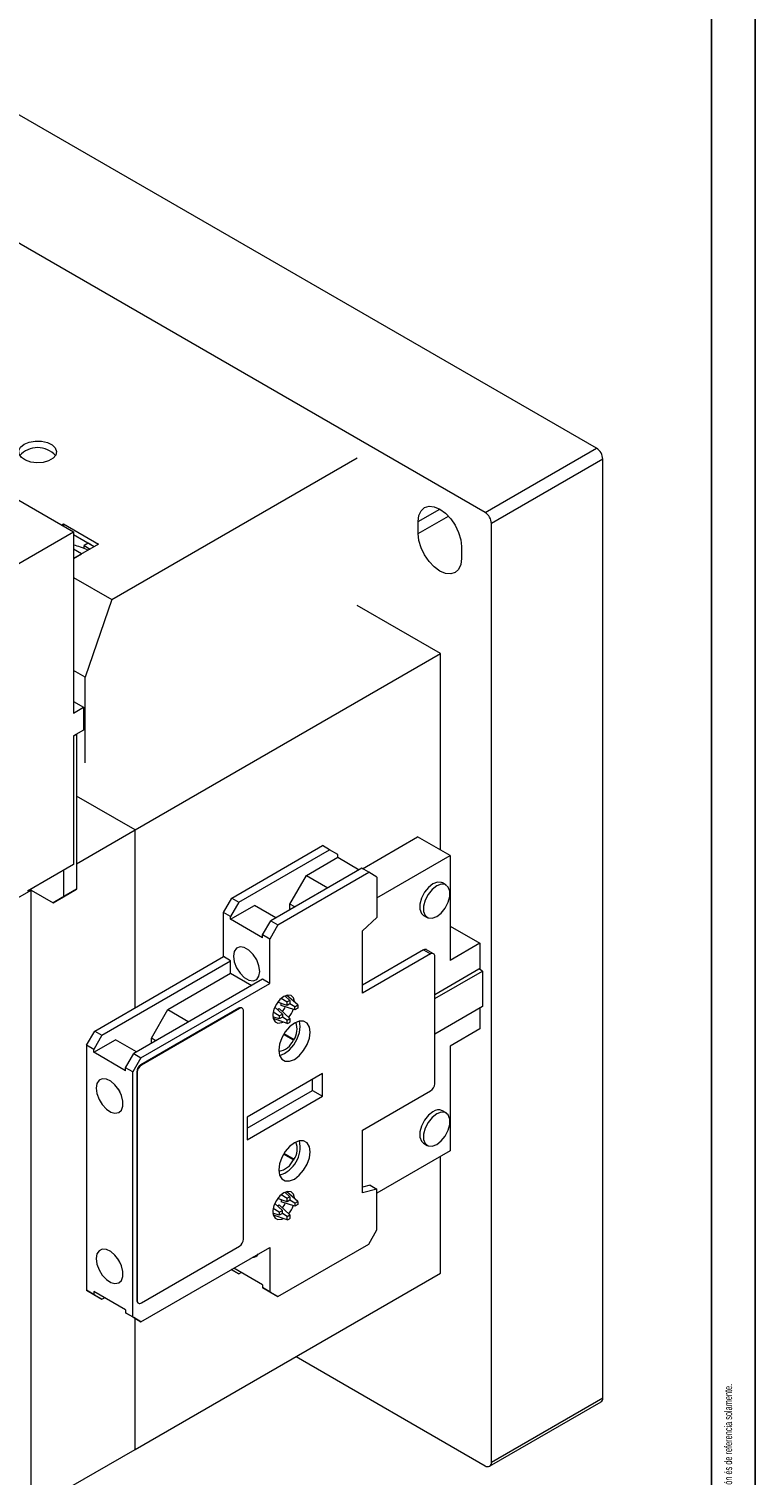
# Model space of a CAD drawing. Header units: millimetres. Extents: x 0 to 1189, y 0 to 841.
# Tile 6 of 8: x 1065 to 1189, y 130 to 378. Entities that reach past the tile are written whole.
import ezdxf

# ---------------------------------------------------------------- set-up
doc = ezdxf.new("R2010")
doc.units = ezdxf.units.MM
doc.layers.add('FORMATO', color=7, linetype='Continuous')
doc.styles.add('SLDTEXTSTYLE1', font='TXT', dxfattribs={"width": 0.605})
doc.styles.add('SLDTEXTSTYLE2', font='TXT', dxfattribs={"width": 0.569583})

# ---------------------------------------------------------------- blocks, each defined once
blk = doc.blocks.new('SW_NOTE_0')
at = {"color": 0, "linetype": 'Continuous', "lineweight": 0, "attachment_point": 1, "rotation": 90}
for s, insert, char_height, style in [('Sujeito a alteração sem aviso prévio. As informações contidas são valores de referência.                                                           Los valores demostrados pueden ser cambiados sin aviso previo. La información és de referencia solamente.', (-1.71, 0), 1.32292, 'SLDTEXTSTYLE2'), ('The values shown are subject to change without prior notice. The information is for reference only.', (0.06, 0), 1.3229, 'SLDTEXTSTYLE1')]:
    blk.add_mtext(s, dxfattribs=dict(at, insert=insert, char_height=char_height, style=style))

msp = doc.modelspace()

# ---------------------------------------------------------------- linework, layer by layer
at = {"color": 7, "linetype": 'Continuous', "lineweight": 15}
for p, q in [((1161.84, 305.78), (1061.43, 363.74)), ((1142.74, 294.75), (1042.33, 352.72)), ((1047.5, 305.74), (1072.17, 291.49)), ((1142.74, 294.75), (1161.84, 305.78)), ((1078.75, 279.85), (1120.82, 304.14)), ((1162.9, 303.94), (1143.8, 292.92)), ((1162.9, 143.08), (1162.9, 303.94)), ((1070.16, 292.65), (1070.44, 292.81)), ((1070.44, 292.81), (1076.45, 289.34)), ((1070.44, 292.81), (1070.44, 292.49)), ((1131.25, 291.18), (1131.25, 293.22)), ((1143.8, 132.06), (1143.8, 292.92)), ((1044.1, 275.29), (1072.17, 291.49)), ((1072.17, 291.49), (1072.17, 260.42)), ((1072.17, 291), (1075.74, 288.94)), ((1072.21, 290.94), (1072.17, 290.96)), ((1072.21, 290.94), (1072.17, 290.92)), ((1072.17, 290.89), (1072.21, 290.92)), ((1072.21, 290.94), (1072.21, 290.98)), ((1072.21, 290.94), (1072.21, 290.92)), ((1076.45, 289.34), (1072.17, 286.87)), ((1073.52, 287.69), (1072.17, 288.47)), ((1072.17, 286.92), (1073.52, 287.69)), ((1073.55, 287.67), (1073.52, 287.69)), ((1074.68, 289.51), (1073.98, 289.1)), ((1073.98, 288.62), (1073.98, 289.1)), ((1073.98, 289.1), (1075, 288.51)), ((1075.71, 288.92), (1074.68, 289.51)), ((1075.39, 289.1), (1075.43, 289.12)), ((1138.68, 288.94), (1138.68, 286.89)), ((1072.17, 283.65), (1078.75, 279.85)), ((1078.75, 279.85), (1074.15, 266.59)), ((1135.07, 270.6), (1120.82, 278.83)), ((1082.75, 240.4), (1135.07, 270.6)), ((1135.07, 236.96), (1135.07, 270.6)), ((1074.15, 266.59), (1072.17, 267.73)), ((1074.15, 251.89), (1074.15, 266.59)), ((1072.17, 262.37), (1073.86, 261.4)), ((1072.17, 260.42), (1073.86, 261.4)), ((1073.86, 261.4), (1073.86, 257.48)), ((1073.86, 257.48), (1072.17, 256.51)), ((1072.7, 256.77), (1072.17, 256.46)), ((1072.17, 256.51), (1072.17, 234.46)), ((1072.69, 256.8), (1072.7, 256.77)), ((1072.7, 256.77), (1072.7, 230.23)), ((1082.75, 240.4), (1072.7, 246.19)), ((1072.7, 234.6), (1082.75, 240.4)), ((1082.75, 209.94), (1082.75, 240.4)), ((1121.69, 233.75), (1131.16, 239.22)), ((1136.72, 236.01), (1131.16, 239.22)), ((1099.29, 228.72), (1114.85, 237.7)), ((1100.49, 228.02), (1116.05, 237)), ((1112.09, 232.6), (1117.46, 235.7)), ((1116.05, 237), (1114.85, 237.7)), ((1117.46, 236.19), (1116.05, 237)), ((1117.46, 235.7), (1117.46, 236.19)), ((1117.46, 235.7), (1121.14, 233.58)), ((1124.18, 228.77), (1136.72, 236.01)), ((1136.72, 236.01), (1136.72, 218.03)), ((1072.17, 234.46), (1064.31, 229.92)), ((1070.44, 233.46), (1070.44, 228.93)), ((1121.57, 233.82), (1106.01, 224.84)), ((1107.21, 224.15), (1122.77, 233.13)), ((1122.77, 233.13), (1121.57, 233.82)), ((1124.18, 232.31), (1122.77, 233.13)), ((1109.26, 227.7), (1112.09, 232.6)), ((1112.09, 232.6), (1115.77, 230.47)), ((1124.18, 232.31), (1124.18, 225.37)), ((1136.03, 230.95), (1135.4, 231.31)), ((1029.61, 209.72), (1064.89, 230.09)), ((1064.89, 230.09), (1064.75, 230.17)), ((1064.89, 123.94), (1064.89, 230.09)), ((1064.89, 230.09), (1068.67, 227.91)), ((1070.94, 229.21), (1068.67, 227.91)), ((1068.67, 227.91), (1070.44, 228.93)), ((1070.44, 228.93), (1072.7, 230.23)), ((1072.7, 230.23), (1070.94, 229.21)), ((1097.88, 226.27), (1099.29, 228.72)), ((1100.49, 228.02), (1099.08, 225.58)), ((1099.29, 228.72), (1100.49, 228.02)), ((1099.08, 225.58), (1097.88, 226.27)), ((1097.88, 218.68), (1097.88, 226.27)), ((1099.08, 225.09), (1103.18, 227.45)), ((1099.08, 225.09), (1099.08, 225.58)), ((1106.86, 225.33), (1103.18, 227.45)), ((1109.26, 226.72), (1109.26, 227.7)), ((1110.11, 227.21), (1109.26, 227.7)), ((1132.19, 225.75), (1132.82, 225.39)), ((1104.59, 221.9), (1099.08, 225.09)), ((1104.59, 222.39), (1106.01, 224.84)), ((1107.21, 224.15), (1105.8, 221.7)), ((1106.01, 224.84), (1107.21, 224.15)), ((1121.71, 223.12), (1124.18, 225.37)), ((1121.71, 212.41), (1121.71, 223.12)), ((1136.72, 223.91), (1141.81, 220.97)), ((1105.8, 221.7), (1104.59, 222.39)), ((1104.59, 221.9), (1104.59, 222.39)), ((1105.8, 214.1), (1105.8, 221.7)), ((1141.81, 220.97), (1136.72, 218.03)), ((1141.81, 220.97), (1141.81, 216.48)), ((1075.82, 205.94), (1097.88, 218.68)), ((1099.11, 217.96), (1097.88, 218.68)), ((1132.19, 219.82), (1121.71, 213.77)), ((1133.37, 219.14), (1121.71, 212.41)), ((1132.19, 219.82), (1133.37, 219.14)), ((1133.87, 219.19), (1132.69, 219.87)), ((1134.08, 196.89), (1134.08, 218.73)), ((1077.05, 205.22), (1099.11, 217.96)), ((1088.35, 209.62), (1099.11, 215.84)), ((1099.11, 215.84), (1099.11, 217.96)), ((1099.11, 215.84), (1102.72, 213.76)), ((1134.08, 212.22), (1141.63, 216.58)), ((1134.08, 211.49), (1142.27, 216.21)), ((1142.27, 216.21), (1141.63, 216.58)), ((1142.27, 216.21), (1142.27, 210.12)), ((1104.56, 214.82), (1082.5, 202.08)), ((1083.74, 201.37), (1105.8, 214.1)), ((1105.8, 214.1), (1104.56, 214.82)), ((1108.82, 210.31), (1107.14, 210.86)), ((1107.75, 210.33), (1107.75, 210.66)), ((1108.82, 210.91), (1107.76, 211.5)), ((1109.28, 211.18), (1108.41, 211.94)), ((1108.47, 211.89), (1108.74, 212.04)), ((1110.65, 210.4), (1108.74, 212.04)), ((1108.82, 210.31), (1108.82, 210.91)), ((1109.28, 211.18), (1109.28, 210.58)), ((1100.53, 209.84), (1083.74, 200.14)), ((1100.6, 209.8), (1083.81, 200.1)), ((1085.52, 204.72), (1088.35, 209.62)), ((1088.35, 209.62), (1091.95, 207.54)), ((1100.6, 209.8), (1100.53, 209.84)), ((1101.1, 209.85), (1101.03, 209.89)), ((1101.31, 170.28), (1101.31, 209.39)), ((1107.45, 208.01), (1106.36, 208.39)), ((1107.45, 208.55), (1106.41, 209.18)), ((1106.43, 208.06), (1106.43, 208.36)), ((1107.97, 208.85), (1106.66, 210.03)), ((1107.14, 209.6), (1107.42, 209.77)), ((1109.28, 208.09), (1107.42, 209.77)), ((1107.45, 208.55), (1107.97, 208.85)), ((1107.97, 208.31), (1107.45, 208.01)), ((1110.13, 209.56), (1107.75, 210.33)), ((1107.97, 208.85), (1107.97, 208.31)), ((1108.82, 207.82), (1107.97, 208.31)), ((1109.28, 210.58), (1108.82, 210.31)), ((1110.13, 210.1), (1109.28, 210.58)), ((1110.13, 210.1), (1110.65, 210.4)), ((1110.13, 209.56), (1110.13, 210.1)), ((1110.65, 209.85), (1110.13, 209.56)), ((1142.27, 210.12), (1134.08, 205.4)), ((1141.81, 209.86), (1141.81, 206.31)), ((1074.4, 203.49), (1075.82, 205.94)), ((1075.82, 205.94), (1077.05, 205.22)), ((1108.82, 207.23), (1106.43, 208.06)), ((1108.82, 207.82), (1109.28, 208.09)), ((1108.82, 207.23), (1108.82, 207.82)), ((1109.28, 208.09), (1109.28, 207.5)), ((1141.81, 206.31), (1136.72, 203.37)), ((1075.64, 202.78), (1074.4, 203.49)), ((1074.4, 203.49), (1074.4, 161.52)), ((1077.05, 205.22), (1075.64, 202.78)), ((1075.64, 202.29), (1079.37, 204.44)), ((1082.97, 202.35), (1079.37, 204.44)), ((1085.52, 203.82), (1085.52, 204.72)), ((1086.29, 204.27), (1085.52, 204.72)), ((1109.87, 204.37), (1108.18, 205.35)), ((1109.97, 204.43), (1108.23, 205.43)), ((1109.97, 204.43), (1109.87, 204.37)), ((1136.72, 203.37), (1136.72, 185.39)), ((1075.64, 202.29), (1075.64, 202.78)), ((1081.08, 199.14), (1075.64, 202.29)), ((1081.08, 199.63), (1082.5, 202.08)), ((1083.74, 201.37), (1082.32, 198.92)), ((1082.5, 202.08), (1083.74, 201.37)), ((1082.32, 198.92), (1081.08, 199.63)), ((1081.08, 199.14), (1081.08, 199.63)), ((1082.32, 156.95), (1082.32, 198.92)), ((1083.03, 198.92), (1083.03, 159.81)), ((1083.1, 198.88), (1083.03, 198.92)), ((1083.1, 198.88), (1083.1, 159.76)), ((1083.81, 200.1), (1083.74, 200.14)), ((1114.85, 198.65), (1101.94, 191.2)), ((1114.85, 194.77), (1114.85, 198.65)), ((1101.94, 189.28), (1113.15, 195.75)), ((1113.15, 195.75), (1113.15, 197.67)), ((1113.15, 195.75), (1114.85, 194.77)), ((1101.94, 187.32), (1114.85, 194.77)), ((1121.71, 188.93), (1133.37, 195.67)), ((1101.94, 191.2), (1101.94, 187.32)), ((1136.03, 191.9), (1135.4, 192.27)), ((1121.71, 178.21), (1121.71, 188.93)), ((1132.19, 186.71), (1132.82, 186.34)), ((1109.87, 183.88), (1108.18, 184.85)), ((1109.97, 183.93), (1108.23, 184.93)), ((1109.87, 183.88), (1109.97, 183.93)), ((1136.72, 185.39), (1124.18, 178.15)), ((1135.07, 164.45), (1135.07, 184.44)), ((1108.47, 178.25), (1108.74, 178.4)), ((1110.65, 176.75), (1108.74, 178.4)), ((1123, 179.51), (1121.71, 179.19)), ((1124.18, 178.83), (1121.71, 178.21)), ((1123, 179.51), (1124.18, 178.83)), ((1124.18, 171.89), (1124.18, 178.83)), ((1107.97, 175.21), (1106.66, 176.39)), ((1108.82, 176.67), (1107.14, 177.22)), ((1107.14, 175.96), (1107.42, 176.13)), ((1109.28, 174.45), (1107.42, 176.13)), ((1107.75, 177.02), (1107.75, 176.69)), ((1110.13, 175.91), (1107.75, 176.69)), ((1108.82, 177.27), (1107.76, 177.86)), ((1109.28, 177.54), (1108.41, 178.3)), ((1108.82, 176.67), (1108.82, 177.27)), ((1109.28, 176.94), (1108.82, 176.67)), ((1109.28, 177.54), (1109.28, 176.94)), ((1110.13, 176.46), (1109.28, 176.94)), ((1110.13, 176.46), (1110.65, 176.75)), ((1110.13, 176.46), (1110.13, 175.91)), ((1110.65, 176.21), (1110.13, 175.91)), ((1107.45, 174.37), (1106.36, 174.74)), ((1107.45, 174.91), (1106.41, 175.54)), ((1106.43, 174.41), (1106.43, 174.72)), ((1108.82, 173.58), (1106.43, 174.41)), ((1107.45, 174.91), (1107.97, 175.21)), ((1107.97, 174.67), (1107.45, 174.37)), ((1107.97, 174.67), (1107.97, 175.21)), ((1108.82, 174.18), (1107.97, 174.67)), ((1108.82, 174.18), (1109.28, 174.45)), ((1108.82, 173.58), (1108.82, 174.18)), ((1109.28, 174.45), (1109.28, 173.85)), ((1122.77, 169.44), (1124.18, 171.89)), ((1083.74, 156.13), (1105.8, 168.87)), ((1083.81, 159.36), (1100.6, 169.05)), ((1105.8, 168.87), (1105.8, 161.27)), ((1107.21, 160.46), (1122.77, 169.44)), ((1082.75, 134.25), (1135.07, 164.45)), ((1099.22, 165.07), (1100.49, 164.33)), ((1099.29, 165.03), (1099.22, 165.07)), ((1100.49, 164.33), (1099.29, 165.03)), ((1104.59, 162.46), (1099.64, 165.31)), ((1100.49, 164.33), (1100.92, 164.58)), ((1074.4, 161.52), (1075.64, 160.81)), ((1075.82, 160.7), (1074.4, 161.52)), ((1081.08, 158.15), (1075.64, 161.3)), ((1075.64, 161.3), (1075.64, 160.81)), ((1104.59, 162.46), (1104.59, 161.97)), ((1104.59, 161.97), (1105.8, 161.27)), ((1106.01, 161.15), (1104.59, 161.97)), ((1105.8, 161.27), (1107.21, 160.46)), ((1107.21, 160.46), (1106.01, 161.15)), ((1075.64, 160.81), (1077.05, 159.99)), ((1077.05, 159.99), (1075.82, 160.7)), ((1077.05, 159.99), (1077.48, 160.23)), ((1083.1, 159.76), (1083.03, 159.81)), ((1083.24, 159.35), (1083.31, 159.31)), ((1081.08, 158.15), (1081.08, 157.66)), ((1081.08, 157.66), (1082.32, 156.95)), ((1082.5, 156.85), (1081.08, 157.66)), ((1082.32, 156.95), (1083.74, 156.13)), ((1083.74, 156.13), (1082.5, 156.85)), ((1082.75, 134.25), (1082.75, 156.7)), ((1110.32, 150.16), (1142.74, 131.45)), ((1143.49, 131.37), (1162.59, 142.39)), ((1143.8, 132.06), (1162.9, 143.08)), ((1067.15, 125.25), (1082.75, 134.25))]:
    msp.add_line(p, q, dxfattribs=at)
at = {"color": 8, "linetype": 'Continuous', "lineweight": 15}
for p, q in [((1131.25, 293.22), (1134.97, 295.36)), ((1131.25, 291.18), (1136.43, 294.17)), ((1072.24, 290.96), (1072.25, 290.95))]:
    msp.add_line(p, q, dxfattribs=at)
at = {"color": 7, "linetype": 'Continuous', "lineweight": 15, "flags": 128}
for points in [[(1063.72, 306.49), (1064.59, 306.85), (1065.62, 307.02), (1066.69, 307), (1067.69, 306.77), (1068.5, 306.37), (1069.05, 305.84), (1069.27, 305.24), (1069.14, 304.63), (1068.67, 304.07), (1067.91, 303.64), (1066.95, 303.36), (1065.89, 303.29), (1064.84, 303.41), (1063.92, 303.73), (1063.23, 304.2), (1062.84, 304.78), (1062.8, 305.39), (1063.1, 305.99), (1063.72, 306.49)], [(1131.25, 293.22), (1131.38, 294.26), (1131.75, 295.08), (1132.34, 295.63), (1133.11, 295.86), (1134, 295.77), (1134.97, 295.37), (1135.93, 294.66), (1136.82, 293.72), (1137.59, 292.59), (1138.18, 291.37), (1138.55, 290.12), (1138.68, 288.94)], [(1138.68, 286.89), (1138.55, 285.86), (1138.18, 285.04), (1137.59, 284.49), (1136.82, 284.25), (1135.93, 284.34), (1134.97, 284.75), (1134, 285.45), (1133.11, 286.4), (1132.34, 287.52), (1131.75, 288.75), (1131.38, 290), (1131.25, 291.18)], [(1135.4, 231.31), (1135.25, 231.38), (1134.57, 231.44), (1133.79, 231.15), (1133.01, 230.55), (1132.33, 229.7), (1131.83, 228.71), (1131.56, 227.7), (1131.56, 226.79), (1131.83, 226.09), (1132.19, 225.75)], [(1134.43, 225.54), (1135.2, 226.15), (1135.89, 227), (1136.39, 227.99), (1136.66, 229), (1136.66, 229.91), (1136.39, 230.61), (1135.89, 231.02), (1135.2, 231.08), (1134.43, 230.79), (1133.65, 230.18), (1132.97, 229.33), (1132.46, 228.34), (1132.19, 227.33), (1132.19, 226.42), (1132.46, 225.72), (1132.97, 225.32), (1133.65, 225.25), (1134.43, 225.54)], [(1099.57, 218.76), (1099.71, 217.78), (1100.1, 216.77), (1100.71, 215.84), (1101.44, 215.1), (1102.23, 214.65), (1102.97, 214.53), (1103.57, 214.77), (1103.96, 215.33), (1104.1, 216.14), (1103.96, 217.12), (1103.57, 218.13), (1102.97, 219.06), (1102.23, 219.8), (1101.44, 220.25), (1100.71, 220.37), (1100.1, 220.13), (1099.71, 219.57), (1099.57, 218.76)], [(1108.2, 211.86), (1107.52, 211.32), (1106.94, 210.56), (1106.52, 209.69), (1106.34, 208.82), (1106.4, 208.06), (1106.71, 207.53), (1107.21, 207.28), (1107.86, 207.37), (1108.05, 207.45)], [(1110.07, 210.91), (1110.07, 210.97), (1109.88, 211.63), (1109.46, 212.02), (1108.88, 212.1), (1108.2, 211.86)], [(1110.04, 201.08), (1110.87, 201.71), (1111.62, 202.58), (1112.21, 203.61), (1112.6, 204.7), (1112.73, 205.73), (1112.6, 206.62), (1112.21, 207.26), (1111.62, 207.6), (1110.87, 207.61), (1110.04, 207.28), (1109.21, 206.65), (1108.46, 205.78), (1107.87, 204.75), (1107.48, 203.67), (1107.35, 202.63), (1107.48, 201.75), (1107.87, 201.1), (1108.46, 200.76), (1109.21, 200.75), (1110.04, 201.08)], [(1108.34, 202.06), (1109.17, 202.69), (1109.92, 203.56), (1110.52, 204.59), (1110.9, 205.68), (1111.03, 206.71), (1110.9, 207.6), (1110.89, 207.62)], [(1107.49, 201.73), (1107.51, 201.73), (1108.34, 202.06)], [(1076.06, 196.14), (1076.19, 195.21), (1076.55, 194.23), (1077.1, 193.32), (1077.8, 192.57), (1078.55, 192.06), (1079.28, 191.85), (1079.92, 191.96), (1080.38, 192.38), (1080.63, 193.07), (1080.63, 193.94), (1080.38, 194.91), (1079.92, 195.87), (1079.28, 196.71), (1078.55, 197.35), (1077.8, 197.71), (1077.1, 197.76), (1076.55, 197.49), (1076.19, 196.93), (1076.06, 196.14)], [(1079.85, 195.97), (1080.11, 195.53), (1080.11, 195.53)], [(1133.79, 192.11), (1133.01, 191.5), (1132.33, 190.65), (1131.83, 189.66), (1131.56, 188.65), (1131.56, 187.74), (1131.83, 187.04), (1132.19, 186.71)], [(1134.43, 191.74), (1133.65, 191.13), (1132.97, 190.28), (1132.46, 189.29), (1132.19, 188.28), (1132.19, 187.37), (1132.46, 186.67), (1132.97, 186.27), (1133.65, 186.21), (1134.43, 186.5), (1135.2, 187.1), (1135.89, 187.95), (1136.39, 188.94), (1136.66, 189.95), (1136.66, 190.86), (1136.39, 191.56), (1135.89, 191.97), (1135.2, 192.03), (1134.43, 191.74)], [(1110.04, 186.79), (1109.21, 186.16), (1108.46, 185.29), (1107.87, 184.26), (1107.48, 183.17), (1107.35, 182.14), (1107.48, 181.25), (1107.87, 180.61), (1108.46, 180.26), (1109.21, 180.26), (1110.04, 180.58), (1110.87, 181.22), (1111.62, 182.09), (1112.21, 183.12), (1112.6, 184.2), (1112.73, 185.24), (1112.6, 186.12), (1112.21, 186.77), (1111.62, 187.11), (1110.87, 187.12), (1110.04, 186.79)], [(1110.07, 177.27), (1110.07, 177.33), (1109.88, 177.99), (1109.46, 178.38), (1108.88, 178.46), (1108.2, 178.22)], [(1108.2, 178.22), (1107.52, 177.68), (1106.94, 176.92), (1106.52, 176.05), (1106.34, 175.17), (1106.4, 174.42), (1106.71, 173.88), (1107.21, 173.64), (1107.86, 173.73), (1108.05, 173.81)], [(1076.06, 166.95), (1076.19, 166.02), (1076.55, 165.04), (1077.1, 164.13), (1077.8, 163.38), (1078.55, 162.87), (1079.28, 162.66), (1079.92, 162.77), (1080.38, 163.19), (1080.63, 163.88), (1080.63, 164.75), (1080.38, 165.72), (1079.92, 166.68), (1079.28, 167.52), (1078.55, 168.16), (1077.8, 168.52), (1077.1, 168.57), (1076.55, 168.3), (1076.19, 167.74), (1076.06, 166.95)], [(1080.11, 166.34), (1080.11, 166.34), (1079.85, 166.78)]]:
    msp.add_lwpolyline(points, dxfattribs=at)
at = {"color": 7, "linetype": 'Continuous', "lineweight": 15}
for centre, radius, start, end in [((1066.02, 301.71), 4.18, 42.7186, 137.2814), ((1160.59, 303.83), 2.31, 2.6055, 57.3945), ((1141.5, 292.81), 2.31, 2.6055, 57.3945), ((1073.05, 289.83), 1.38, 125.8269, 127.6975), ((1075.52, 288.41), 1.37, 125.5545, 127.6993), ((1132.49, 219.42), 0.503, 65.6929, 125.6176), ((1133.65, 218.8), 0.437, 350.786, 129.2033), ((1110.11, 209.2), 2.15, 112.7457, 127.249), ((1100.82, 209.43), 0.503, 65.6929, 125.6176), ((1100.88, 209.46), 0.437, 350.786, 129.2033), ((1109.58, 208.28), 2.15, 172.7495, 187.2505), ((1104.31, 211.94), 4.56, 323.9381, 336.0645), ((1105.63, 211.18), 4.49, 319.9464, 340.0561), ((1108.52, 210.13), 2.15, 352.7495, 7.2505), ((1107.99, 209.2), 2.15, 292.7457, 307.249), ((1107.14, 206.24), 3.35, 327.327, 20.4956), ((1106.84, 205.72), 3.32, 278.9754, 335.9712), ((1084.56, 198.85), 1.54, 122.6055, 177.3945), ((1084.63, 198.81), 1.54, 122.6055, 177.3945), ((1132.55, 196.96), 1.54, 302.6055, 357.3945), ((1134.72, 190.9), 1.53, 63.7957, 127.5147), ((1105.97, 186.03), 5.04, 287.5427, 12.4626), ((1107.4, 185.72), 3.12, 325.1822, 22.6405), ((1106.84, 185.23), 3.32, 278.9754, 335.9712), ((1104.31, 178.3), 4.56, 323.9381, 336.0645), ((1110.11, 175.56), 2.15, 112.7457, 127.249), ((1105.63, 177.53), 4.49, 319.9464, 340.0561), ((1108.52, 176.48), 2.15, 352.7495, 7.2505), ((1109.58, 174.64), 2.15, 172.7495, 187.2505), ((1107.99, 175.56), 2.15, 292.7457, 307.249), ((1099.77, 170.35), 1.54, 302.6055, 357.3945), ((1102.87, 168.31), 1.14, 269.5353, 330.4593), ((1083.5, 159.74), 0.48, 172.7442, 235.9436), ((1083.53, 159.69), 0.437, 170.786, 309.2033), ((1162.18, 142.99), 0.719, 304.0564, 7.2558), ((1143.16, 131.95), 0.655, 230.7967, 9.214)]:
    msp.add_arc(centre, radius, start, end, dxfattribs=at)
msp.add_ellipse((1071.81, 270.54), major_axis=(19.41, -14.11), ratio=0.713088, start_param=1.92214, end_param=2.030824, dxfattribs=at)
at = {"layer": 'FORMATO'}
for p, q in [((1189, 0), (1189, 841)), ((1181.52, 5), (1181.52, 831))]:
    msp.add_line(p, q, dxfattribs=at)

# ---------------------------------------------------------------- block references
at = {"color": 7, "linetype": 'Continuous', "lineweight": 0}
msp.add_blockref('SW_NOTE_0', (1185.45, 14.3), dxfattribs=at)

doc.saveas('drawing.dxf')
